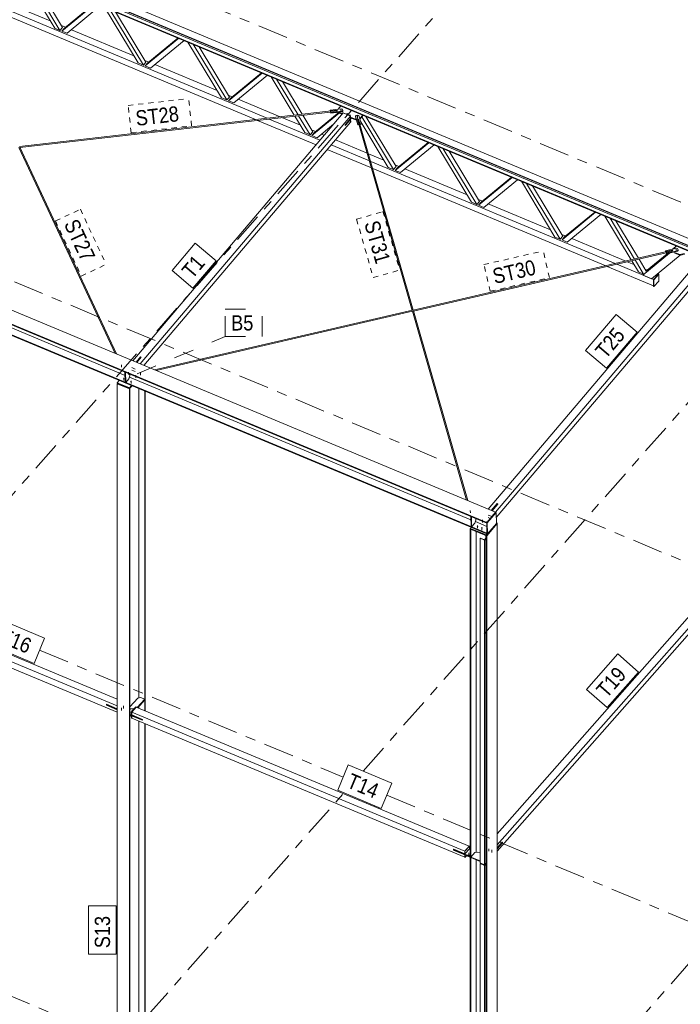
# Model space of a CAD drawing. Header units: millimetres. Extents: x -698 to 216, y -34 to 576.
# Tile 58 of 88: x -46 to 19, y 19 to 116. Entities that reach past the tile are written whole.
import ezdxf

# ---------------------------------------------------------------- set-up
doc = ezdxf.new("R2010")
doc.units = ezdxf.units.MM
for name, pattern in [('XKITLINE00', [0]), ('XKITLINE02', [4, 2, -2]), ('XKITLINE03', [6, 3, -1, 1, -1]), ('XKITLINE04', [3, 0.5, -0.5, 0.5, -0.5, 0.5, -0.5])]:
    doc.linetypes.add(name, pattern=pattern)
for name, color, linetype, lineweight in [('Element', 2, 'Continuous', 0), ('Spoina', 1, 'Continuous', 0), ('Znak elementu', 2, 'Continuous', 0), ('Śruba', 3, 'Continuous', 0)]:
    doc.layers.add(name, color=color, linetype=linetype, lineweight=lineweight)
doc.styles.add('ARIAL', font='ARIAL.TTF')

msp = doc.modelspace()

# ---------------------------------------------------------------- hatches: boundary and pattern name
at = {"layer": 'Śruba'}
for points in [[(-14.213, 106.67), (-14.224, 106.672), (-14.234, 106.675), (-14.243, 106.68), (-14.25, 106.686), (-14.256, 106.693), (-14.259, 106.701), (-14.261, 106.709), (-14.26, 106.717), (-14.257, 106.725), (-14.251, 106.732), (-14.244, 106.739), (-14.236, 106.744), (-14.226, 106.748), (-14.215, 106.751), (-14.203, 106.752), (-14.192, 106.751), (-14.181, 106.749), (-14.171, 106.746), (-14.162, 106.741), (-14.154, 106.735), (-14.149, 106.728), (-14.145, 106.72), (-14.144, 106.712), (-14.145, 106.704), (-14.148, 106.696), (-14.153, 106.689), (-14.16, 106.682), (-14.169, 106.677), (-14.179, 106.673), (-14.19, 106.67), (-14.201, 106.669)], [(-13.618, 106.301), (-13.629, 106.303), (-13.639, 106.307), (-13.648, 106.312), (-13.655, 106.318), (-13.661, 106.325), (-13.664, 106.333), (-13.666, 106.341), (-13.665, 106.349), (-13.661, 106.356), (-13.656, 106.364), (-13.649, 106.37), (-13.64, 106.375), (-13.63, 106.379), (-13.62, 106.382), (-13.608, 106.383), (-13.597, 106.383), (-13.586, 106.381), (-13.576, 106.377), (-13.567, 106.372), (-13.559, 106.366), (-13.554, 106.359), (-13.55, 106.351), (-13.549, 106.343), (-13.55, 106.335), (-13.553, 106.327), (-13.558, 106.32), (-13.565, 106.314), (-13.574, 106.308), (-13.584, 106.304), (-13.595, 106.302), (-13.606, 106.301)], [(-13.333, 106.182), (-13.344, 106.184), (-13.354, 106.188), (-13.363, 106.193), (-13.37, 106.199), (-13.376, 106.206), (-13.379, 106.213), (-13.381, 106.222), (-13.38, 106.23), (-13.377, 106.237), (-13.371, 106.245), (-13.364, 106.251), (-13.355, 106.256), (-13.345, 106.26), (-13.335, 106.263), (-13.323, 106.264), (-13.312, 106.264), (-13.301, 106.261), (-13.291, 106.258), (-13.282, 106.253), (-13.274, 106.247), (-13.269, 106.24), (-13.265, 106.232), (-13.264, 106.224), (-13.265, 106.216), (-13.268, 106.208), (-13.273, 106.201), (-13.28, 106.195), (-13.289, 106.189), (-13.299, 106.185), (-13.31, 106.183), (-13.321, 106.182)], [(-12.604, 106.034), (-12.615, 106.036), (-12.625, 106.04), (-12.634, 106.045), (-12.641, 106.051), (-12.647, 106.058), (-12.65, 106.065), (-12.652, 106.073), (-12.651, 106.081), (-12.648, 106.089), (-12.642, 106.097), (-12.635, 106.103), (-12.627, 106.108), (-12.617, 106.112), (-12.606, 106.115), (-12.594, 106.116), (-12.583, 106.115), (-12.572, 106.113), (-12.562, 106.11), (-12.553, 106.105), (-12.545, 106.099), (-12.54, 106.092), (-12.536, 106.084), (-12.535, 106.076), (-12.536, 106.068), (-12.539, 106.06), (-12.544, 106.053), (-12.552, 106.046), (-12.56, 106.041), (-12.57, 106.037), (-12.581, 106.034), (-12.592, 106.033)], [(18.76, 92.93), (18.749, 92.932), (18.739, 92.935), (18.73, 92.94), (18.722, 92.946), (18.717, 92.953), (18.713, 92.961), (18.712, 92.969), (18.713, 92.977), (18.716, 92.985), (18.721, 92.992), (18.729, 92.999), (18.737, 93.004), (18.747, 93.008), (18.758, 93.011), (18.769, 93.012), (18.781, 93.011), (18.792, 93.009), (18.802, 93.006), (18.811, 93.001), (18.818, 92.995), (18.824, 92.988), (18.827, 92.98), (18.829, 92.972), (18.828, 92.964), (18.825, 92.956), (18.819, 92.949), (18.812, 92.942), (18.804, 92.937), (18.794, 92.933), (18.783, 92.93), (18.771, 92.929)], [(-35.576, 80.239), (-35.583, 80.24), (-35.59, 80.241), (-35.597, 80.242), (-35.604, 80.244), (-35.61, 80.247), (-35.616, 80.25), (-35.622, 80.253), (-35.627, 80.257), (-35.631, 80.261), (-35.635, 80.265), (-35.638, 80.27), (-35.641, 80.275), (-35.643, 80.28), (-35.644, 80.285), (-35.645, 80.29), (-35.644, 80.295), (-35.643, 80.301), (-35.642, 80.306), (-35.639, 80.311), (-35.636, 80.315), (-35.633, 80.32), (-35.628, 80.324), (-35.624, 80.328), (-35.618, 80.332), (-35.612, 80.335), (-35.606, 80.338), (-35.599, 80.34), (-35.593, 80.342), (-35.585, 80.344), (-35.578, 80.345), (-35.571, 80.345), (-35.564, 80.345), (-35.556, 80.344), (-35.549, 80.343), (-35.542, 80.342), (-35.535, 80.34), (-35.529, 80.337), (-35.523, 80.334), (-35.517, 80.331), (-35.512, 80.327), (-35.508, 80.323), (-35.504, 80.319), (-35.501, 80.314), (-35.498, 80.309), (-35.496, 80.304), (-35.495, 80.299), (-35.495, 80.294), (-35.495, 80.289), (-35.496, 80.283), (-35.498, 80.278), (-35.5, 80.273), (-35.503, 80.269), (-35.507, 80.264), (-35.511, 80.26), (-35.516, 80.256), (-35.521, 80.252), (-35.527, 80.249), (-35.533, 80.246), (-35.54, 80.244), (-35.547, 80.242), (-35.554, 80.24), (-35.561, 80.239), (-35.568, 80.239)], [(-34.863, 79.941), (-34.871, 79.942), (-34.878, 79.943), (-34.885, 79.945), (-34.891, 79.947), (-34.898, 79.949), (-34.904, 79.952), (-34.909, 79.956), (-34.914, 79.959), (-34.919, 79.964), (-34.923, 79.968), (-34.926, 79.973), (-34.929, 79.977), (-34.931, 79.982), (-34.932, 79.987), (-34.932, 79.993), (-34.932, 79.998), (-34.931, 80.003), (-34.929, 80.008), (-34.927, 80.013), (-34.924, 80.018), (-34.92, 80.022), (-34.916, 80.027), (-34.911, 80.031), (-34.906, 80.034), (-34.9, 80.038), (-34.894, 80.04), (-34.887, 80.043), (-34.88, 80.045), (-34.873, 80.046), (-34.866, 80.047), (-34.858, 80.047), (-34.851, 80.047), (-34.844, 80.047), (-34.837, 80.046), (-34.83, 80.044), (-34.823, 80.042), (-34.817, 80.039), (-34.811, 80.037), (-34.805, 80.033), (-34.8, 80.029), (-34.796, 80.025), (-34.792, 80.021), (-34.788, 80.016), (-34.786, 80.011), (-34.784, 80.006), (-34.783, 80.001), (-34.782, 79.996), (-34.782, 79.991), (-34.783, 79.986), (-34.785, 79.981), (-34.787, 79.976), (-34.791, 79.971), (-34.794, 79.966), (-34.798, 79.962), (-34.803, 79.958), (-34.809, 79.955), (-34.815, 79.951), (-34.821, 79.948), (-34.827, 79.946), (-34.834, 79.944), (-34.841, 79.943), (-34.849, 79.942), (-34.856, 79.941)], [(-0.774, 65.702), (-0.781, 65.703), (-0.788, 65.704), (-0.795, 65.705), (-0.802, 65.707), (-0.808, 65.71), (-0.814, 65.713), (-0.82, 65.716), (-0.825, 65.72), (-0.829, 65.724), (-0.833, 65.728), (-0.836, 65.733), (-0.839, 65.738), (-0.841, 65.743), (-0.842, 65.748), (-0.843, 65.753), (-0.842, 65.758), (-0.841, 65.764), (-0.84, 65.769), (-0.837, 65.774), (-0.834, 65.778), (-0.831, 65.783), (-0.826, 65.787), (-0.822, 65.791), (-0.816, 65.795), (-0.81, 65.798), (-0.804, 65.801), (-0.797, 65.803), (-0.791, 65.805), (-0.783, 65.807), (-0.776, 65.808), (-0.769, 65.808), (-0.762, 65.808), (-0.754, 65.807), (-0.747, 65.806), (-0.74, 65.805), (-0.733, 65.803), (-0.727, 65.8), (-0.721, 65.797), (-0.716, 65.794), (-0.71, 65.79), (-0.706, 65.786), (-0.702, 65.782), (-0.699, 65.777), (-0.696, 65.772), (-0.694, 65.767), (-0.693, 65.762), (-0.693, 65.757), (-0.693, 65.751), (-0.694, 65.746), (-0.696, 65.741), (-0.698, 65.736), (-0.701, 65.731), (-0.705, 65.727), (-0.709, 65.723), (-0.714, 65.719), (-0.719, 65.715), (-0.725, 65.712), (-0.731, 65.709), (-0.738, 65.707), (-0.745, 65.705), (-0.752, 65.703), (-0.759, 65.702), (-0.766, 65.702)], [(-0.346, 65.523), (-0.354, 65.524), (-0.361, 65.525), (-0.368, 65.527), (-0.374, 65.529), (-0.381, 65.531), (-0.387, 65.534), (-0.392, 65.538), (-0.397, 65.541), (-0.402, 65.546), (-0.406, 65.55), (-0.409, 65.555), (-0.412, 65.559), (-0.414, 65.564), (-0.415, 65.57), (-0.415, 65.575), (-0.415, 65.58), (-0.414, 65.585), (-0.412, 65.59), (-0.41, 65.595), (-0.407, 65.6), (-0.403, 65.604), (-0.399, 65.609), (-0.394, 65.613), (-0.389, 65.616), (-0.383, 65.62), (-0.377, 65.622), (-0.37, 65.625), (-0.363, 65.627), (-0.356, 65.628), (-0.349, 65.629), (-0.341, 65.629), (-0.334, 65.629), (-0.327, 65.629), (-0.32, 65.628), (-0.313, 65.626), (-0.306, 65.624), (-0.3, 65.621), (-0.294, 65.619), (-0.288, 65.615), (-0.283, 65.611), (-0.279, 65.607), (-0.275, 65.603), (-0.271, 65.598), (-0.269, 65.593), (-0.267, 65.588), (-0.266, 65.583), (-0.265, 65.578), (-0.265, 65.573), (-0.266, 65.568), (-0.268, 65.563), (-0.27, 65.558), (-0.274, 65.553), (-0.277, 65.548), (-0.281, 65.544), (-0.286, 65.54), (-0.292, 65.537), (-0.298, 65.533), (-0.304, 65.53), (-0.31, 65.528), (-0.317, 65.526), (-0.324, 65.525), (-0.332, 65.524), (-0.339, 65.523)], [(-34.946, 47.412), (-34.957, 47.415), (-34.967, 47.418), (-34.976, 47.423), (-34.983, 47.429), (-34.988, 47.436), (-34.992, 47.444), (-34.993, 47.452), (-34.992, 47.46), (-34.988, 47.467), (-34.983, 47.474), (-34.976, 47.48), (-34.967, 47.485), (-34.957, 47.489), (-34.946, 47.491), (-34.934, 47.492), (-34.923, 47.491), (-34.912, 47.489), (-34.902, 47.485), (-34.893, 47.48), (-34.886, 47.474), (-34.881, 47.467), (-34.877, 47.46), (-34.876, 47.452), (-34.877, 47.444), (-34.881, 47.436), (-34.886, 47.429), (-34.893, 47.423), (-34.902, 47.418), (-34.912, 47.415), (-34.923, 47.412), (-34.934, 47.412)], [(-34.773, 47.608), (-34.784, 47.611), (-34.794, 47.614), (-34.803, 47.619), (-34.81, 47.626), (-34.815, 47.632), (-34.819, 47.64), (-34.82, 47.648), (-34.819, 47.656), (-34.815, 47.663), (-34.81, 47.67), (-34.803, 47.676), (-34.794, 47.681), (-34.784, 47.685), (-34.773, 47.687), (-34.762, 47.688), (-34.75, 47.687), (-34.739, 47.685), (-34.729, 47.681), (-34.72, 47.676), (-34.713, 47.67), (-34.708, 47.663), (-34.704, 47.656), (-34.703, 47.648), (-34.704, 47.64), (-34.708, 47.632), (-34.713, 47.626), (-34.72, 47.619), (-34.729, 47.614), (-34.739, 47.611), (-34.75, 47.608), (-34.762, 47.608)], [(-1.64, 33.5), (-1.651, 33.503), (-1.661, 33.506), (-1.67, 33.511), (-1.677, 33.517), (-1.682, 33.524), (-1.686, 33.532), (-1.687, 33.54), (-1.686, 33.548), (-1.682, 33.555), (-1.677, 33.562), (-1.67, 33.568), (-1.661, 33.573), (-1.651, 33.577), (-1.64, 33.579), (-1.629, 33.58), (-1.617, 33.579), (-1.606, 33.577), (-1.596, 33.573), (-1.587, 33.568), (-1.58, 33.562), (-1.575, 33.555), (-1.571, 33.548), (-1.57, 33.54), (-1.571, 33.532), (-1.575, 33.524), (-1.58, 33.517), (-1.587, 33.511), (-1.596, 33.506), (-1.606, 33.503), (-1.617, 33.5), (-1.629, 33.5)]]:
    msp.add_hatch(color=256, dxfattribs=at).paths.add_polyline_path(points, flags=17)

# ---------------------------------------------------------------- linework, layer by layer
at = {"layer": 'Element', "linetype": 'XKITLINE00', "lineweight": 0}
for p, q in [((22.411, 92.374), (-55.771, 125.031)), ((-55.339, 125.54), (22.843, 92.883)), ((22.412, 92.327), (-55.77, 124.984)), ((22.423, 91.856), (-55.759, 124.513)), ((22.424, 91.809), (-55.758, 124.466)), ((-55.554, 124.755), (22.415, 92.187)), ((-42.366, 114.769), (-45.675, 120.254)), ((-41.848, 114.553), (-45.157, 120.038)), ((-44.573, 119.794), (-41.589, 114.847)), ((-51.05, 118.262), (-21.464, 105.904)), ((-51.05, 117.658), (-22.601, 105.774)), ((-48.928, 118.047), (-42.799, 115.486)), ((-41.676, 114.481), (-38.367, 117.201)), ((-41.417, 114.775), (-38.432, 117.229)), ((-37.849, 116.985), (-41.158, 114.265)), ((-34.164, 111.343), (-37.473, 116.828)), ((-33.646, 111.127), (-36.955, 116.611)), ((-36.371, 116.367), (-33.387, 111.421)), ((-41.848, 114.553), (-42.366, 114.769)), ((-41.589, 114.847), (-41.848, 114.553)), ((-41.697, 115.026), (-41.309, 114.864)), ((-41.676, 114.481), (-41.417, 114.775)), ((-41.158, 114.265), (-41.676, 114.481)), ((-40.725, 114.62), (-34.597, 112.06)), ((-33.474, 111.055), (-30.165, 113.775)), ((-33.214, 111.349), (-30.23, 113.803)), ((-29.647, 113.559), (-32.956, 110.839)), ((-25.962, 107.917), (-29.27, 113.402)), ((-25.444, 107.701), (-28.753, 113.185)), ((-28.168, 112.941), (-25.184, 107.995)), ((-33.494, 111.6), (-33.106, 111.438)), ((-33.646, 111.127), (-34.164, 111.343)), ((-33.387, 111.421), (-33.646, 111.127)), ((-33.474, 111.055), (-33.214, 111.349)), ((-32.956, 110.839), (-33.474, 111.055)), ((-32.523, 111.194), (-26.394, 108.634)), ((-25.271, 107.629), (-21.963, 110.349)), ((-25.012, 107.923), (-22.028, 110.376)), ((-21.445, 110.133), (-24.753, 107.412)), ((-18.795, 106.208), (-21.068, 109.976)), ((-18.433, 106.249), (-20.55, 109.759)), ((-18.024, 106.296), (-19.966, 109.515)), ((-25.444, 107.701), (-25.962, 107.917)), ((-25.184, 107.995), (-25.444, 107.701)), ((-25.292, 108.174), (-24.904, 108.012)), ((-25.271, 107.629), (-25.012, 107.923)), ((-24.753, 107.412), (-25.271, 107.629)), ((-24.321, 107.768), (-20.202, 106.048)), ((-45.833, 103.127), (-14.578, 106.688)), ((-15.258, 106.715), (-14.145, 106.842)), ((-15.257, 106.656), (-15.258, 106.715)), ((-15.24, 106.628), (-15.258, 106.715)), ((-15.248, 106.612), (-15.257, 106.656)), ((-14.581, 106.703), (-15.24, 106.628)), ((-15.24, 106.613), (-15.24, 106.628)), ((-15.226, 106.558), (-14.566, 106.633)), ((-14.095, 106.598), (-15.208, 106.471)), ((-14.58, 106.688), (-14.581, 106.703)), ((-14.576, 106.682), (-14.581, 106.703)), ((-14.574, 106.675), (-14.578, 106.688)), ((-14.568, 106.64), (-14.574, 106.675)), ((-14.566, 106.633), (-14.57, 106.654)), ((-14.568, 106.633), (-14.568, 106.64)), ((-14.468, 106.805), (-14.209, 107.111)), ((-14.145, 106.842), (-14.051, 106.793)), ((-14.024, 106.665), (-14.095, 106.598)), ((-14.093, 106.539), (-14.095, 106.598)), ((-14.093, 106.539), (-14.023, 106.606)), ((-14.051, 106.793), (-14.024, 106.665)), ((-14.023, 106.606), (-14.024, 106.665)), ((-45.786, 103.032), (-15.225, 106.514)), ((-34.682, 82.04), (-13.994, 106.421)), ((-33.969, 81.742), (-13.281, 106.123)), ((-22.412, 105.695), (-16.651, 103.289)), ((-21.275, 105.825), (-16.273, 103.735)), ((-20.013, 105.969), (-18.192, 105.208)), ((-17.759, 104.491), (-18.738, 106.114)), ((-17.241, 104.275), (-18.376, 106.155)), ((-16.982, 104.569), (-17.967, 106.202)), ((-17.069, 104.203), (-14.361, 106.429)), ((-16.81, 104.497), (-14.383, 106.492)), ((-15.225, 106.499), (-15.226, 106.558)), ((-15.208, 106.471), (-15.226, 106.558)), ((-15.207, 106.412), (-15.225, 106.499)), ((-15.207, 106.412), (-15.208, 106.471)), ((-14.093, 106.539), (-15.207, 106.412)), ((-14.387, 106.505), (-14.355, 106.412)), ((-14.356, 106.482), (-14.365, 106.508)), ((-14.355, 106.412), (-14.356, 106.482)), ((-14.356, 106.482), (-14.05, 106.354)), ((-14.355, 106.412), (-14.094, 106.303)), ((-13.977, 106.441), (-13.994, 106.421)), ((-13.281, 106.123), (-13.994, 106.421)), ((-13.994, 106.421), (-13.281, 106.123)), ((-13.264, 106.144), (-13.977, 106.441)), ((-13.275, 105.864), (-13.794, 105.253)), ((-13.793, 105.205), (-13.184, 105.923)), ((-13.792, 105.183), (-13.274, 105.794)), ((-13.288, 105.8), (-13.274, 105.794)), ((-13.288, 105.8), (-13.274, 105.794)), ((-13.264, 106.144), (-13.281, 106.123)), ((-13.275, 105.864), (-13.281, 106.123)), ((-13.281, 106.123), (-13.275, 105.864)), ((-13.275, 105.864), (-13.258, 105.885)), ((-13.274, 105.794), (-13.257, 105.814)), ((-13.274, 105.794), (-13.268, 105.535)), ((-13.274, 105.794), (-13.268, 105.535)), ((-13.271, 105.82), (-13.257, 105.814)), ((-13.258, 105.885), (-13.264, 106.144)), ((-13.261, 106.025), (-12.789, 105.828)), ((-13.26, 105.954), (-12.787, 105.757)), ((-13.259, 105.907), (-13.229, 105.941)), ((-13.257, 105.814), (-13.251, 105.555)), ((-12.789, 105.828), (-12.721, 105.84)), ((-12.787, 105.757), (-12.789, 105.828)), ((-12.787, 105.757), (-12.702, 105.773)), ((-12.781, 106.106), (-12.716, 106.176)), ((-12.78, 106.047), (-12.781, 106.106)), ((-12.559, 105.328), (-12.781, 106.106)), ((-12.78, 106.047), (-12.557, 105.269)), ((-12.716, 106.176), (-12.537, 106.204)), ((-12.568, 105.808), (-12.539, 105.812)), ((-12.568, 105.808), (-12.436, 105.347)), ((-12.553, 105.806), (-12.563, 105.788)), ((-12.518, 105.821), (-12.553, 105.806)), ((-12.537, 106.204), (-12.438, 106.159)), ((-12.484, 105.816), (-12.518, 105.821)), ((-12.5, 105.818), (-12.47, 105.823)), ((-12.47, 105.793), (-12.484, 105.816)), ((-12.47, 105.793), (-12.47, 105.823)), ((-12.338, 105.362), (-12.47, 105.823)), ((-7.096, 87.021), (-12.47, 105.793)), ((-12.438, 106.159), (-12.216, 105.381)), ((-12.366, 105.906), (-12.331, 105.912)), ((-12.347, 105.839), (-12.33, 105.842)), ((-12.331, 105.912), (-12.072, 106.218)), ((-12.33, 105.842), (-12.331, 105.912)), ((-12.33, 105.842), (-12.027, 106.199)), ((-9.039, 100.848), (-12.167, 106.033)), ((-11.764, 106.089), (-8.78, 101.143)), ((-13.268, 105.535), (-33.591, 81.584)), ((-17.09, 104.748), (-16.702, 104.586)), ((-14.926, 105.322), (-16.551, 103.986)), ((-13.794, 105.253), (-13.792, 105.183)), ((-13.268, 105.535), (-13.251, 105.555)), ((-12.436, 105.347), (-12.559, 105.328)), ((-12.557, 105.269), (-12.559, 105.328)), ((-12.557, 105.269), (-12.435, 105.288)), ((-12.435, 105.288), (-12.436, 105.347)), ((-7.192, 86.999), (-12.436, 105.318)), ((-12.216, 105.381), (-12.338, 105.362)), ((-12.338, 105.332), (-12.338, 105.362)), ((-12.33, 105.304), (-12.214, 105.322)), ((-9.557, 101.065), (-12.265, 105.554)), ((-12.214, 105.322), (-12.216, 105.381)), ((-17.241, 104.275), (-17.759, 104.491)), ((-16.982, 104.569), (-17.241, 104.275)), ((-17.069, 104.203), (-16.81, 104.497)), ((-16.551, 103.986), (-17.069, 104.203)), ((-16.118, 104.342), (-15.852, 104.231)), ((-14.761, 103.775), (-11.618, 102.462)), ((-36.404, 82.759), (-45.892, 103.035)), ((-36.273, 82.705), (-45.792, 103.045)), ((-15.56, 102.833), (-11.203, 101.013)), ((-15.181, 103.28), (-11.4, 101.7)), ((-8.867, 100.776), (-5.558, 103.497)), ((-8.607, 101.071), (-5.623, 103.524)), ((-5.04, 103.28), (-8.349, 100.56)), ((-1.355, 97.639), (-4.664, 103.123)), ((-0.837, 97.422), (-4.146, 102.907)), ((-11.502, 102.414), (-9.99, 101.782)), ((-3.561, 102.663), (-0.577, 97.717)), ((-11.284, 101.652), (12.766, 91.606)), ((-11.087, 100.965), (11.833, 91.391)), ((-9.039, 100.848), (-9.557, 101.065)), ((-8.78, 101.143), (-9.039, 100.848)), ((-8.888, 101.322), (-8.499, 101.159)), ((-8.867, 100.776), (-8.607, 101.071)), ((-7.916, 100.916), (-1.787, 98.356)), ((-8.349, 100.56), (-8.867, 100.776)), ((-0.664, 97.35), (2.644, 100.071)), ((-0.405, 97.645), (2.579, 100.098)), ((3.162, 99.854), (-0.147, 97.134)), ((-77.185, 99.794), (0.996, 67.137)), ((6.848, 94.212), (3.539, 99.697)), ((7.366, 93.996), (4.057, 99.481)), ((4.641, 99.237), (7.625, 94.29)), ((-78.049, 98.776), (0.132, 66.119)), ((-78.048, 98.717), (0.134, 66.06)), ((-0.685, 97.895), (-0.297, 97.733)), ((-77.085, 97.323), (0.157, 65.059)), ((-77.083, 97.264), (0.158, 65)), ((-76.662, 97.814), (-35.448, 80.599)), ((-0.837, 97.422), (-1.355, 97.639)), ((-0.577, 97.717), (-0.837, 97.422)), ((-0.664, 97.35), (-0.405, 97.645)), ((-0.147, 97.134), (-0.664, 97.35)), ((0.286, 97.49), (6.415, 94.93)), ((7.538, 93.924), (10.847, 96.645)), ((7.797, 94.219), (10.781, 96.672)), ((11.365, 96.428), (8.056, 93.708)), ((14.337, 91.969), (11.741, 96.271)), ((14.677, 92.047), (12.259, 96.055)), ((15.06, 92.136), (12.843, 95.811)), ((7.366, 93.996), (6.848, 94.212)), ((7.625, 94.29), (7.366, 93.996)), ((7.517, 94.469), (7.905, 94.307)), ((7.538, 93.924), (7.797, 94.219)), ((8.488, 94.064), (13.8, 91.845)), ((8.056, 93.708), (7.538, 93.924)), ((17.724, 92.859), (18.798, 93.107)), ((18.413, 93.018), (18.73, 93.278)), ((18.532, 93.045), (18.776, 93.333)), ((18.798, 93.107), (18.902, 93.069)), ((18.902, 93.069), (18.957, 92.946)), ((-7.103, 87.02), (18.402, 92.907)), ((-7.068, 86.925), (17.791, 92.663)), ((15.481, 90.472), (18.103, 92.628)), ((15.913, 90.963), (17.874, 92.575)), ((19.167, 92.432), (16.344, 90.111)), ((17.725, 92.8), (17.724, 92.859)), ((17.761, 92.774), (17.724, 92.859)), ((17.745, 92.755), (17.725, 92.8)), ((18.397, 92.921), (17.761, 92.774)), ((17.761, 92.759), (17.761, 92.774)), ((17.79, 92.707), (18.427, 92.854)), ((17.792, 92.648), (17.79, 92.707)), ((17.827, 92.623), (17.79, 92.707)), ((17.829, 92.564), (17.792, 92.648)), ((18.902, 92.871), (17.827, 92.623)), ((17.829, 92.564), (17.827, 92.623)), ((18.903, 92.812), (17.829, 92.564)), ((18.398, 92.906), (18.397, 92.921)), ((18.406, 92.901), (18.397, 92.921)), ((18.412, 92.894), (18.402, 92.907)), ((18.423, 92.86), (18.412, 92.894)), ((18.427, 92.854), (18.418, 92.874)), ((18.424, 92.853), (18.423, 92.86)), ((18.593, 92.741), (18.631, 92.634)), ((18.629, 92.704), (18.615, 92.746)), ((18.631, 92.634), (18.629, 92.704)), ((19.128, 92.496), (18.629, 92.704)), ((18.631, 92.634), (19.129, 92.425)), ((18.957, 92.946), (18.902, 92.871)), ((18.903, 92.812), (18.902, 92.871)), ((18.903, 92.812), (18.958, 92.887)), ((18.958, 92.887), (18.957, 92.946)), ((19.585, 92.581), (19.128, 92.496)), ((19.129, 92.425), (19.128, 92.496)), ((19.587, 92.51), (19.129, 92.425)), ((0.283, 67.435), (21.074, 91.939)), ((0.995, 67.138), (21.787, 91.641)), ((11.992, 91.325), (16.544, 89.423)), ((12.924, 91.54), (16.546, 90.027)), ((13.958, 91.779), (14.617, 91.503)), ((15.05, 90.786), (14.391, 91.879)), ((15.568, 90.57), (14.731, 91.957)), ((15.827, 90.864), (15.115, 92.046)), ((21.8, 91.052), (1.065, 66.615)), ((15.567, 90.57), (15.05, 90.786)), ((15.481, 90.472), (15.567, 90.57)), ((16.344, 90.111), (15.481, 90.472)), ((15.719, 91.043), (15.913, 90.962)), ((15.827, 90.865), (15.913, 90.963)), ((17.02, 90.564), (16.544, 90.024)), ((17.062, 90.546), (16.587, 90.007)), ((16.885, 90.556), (16.979, 90.517)), ((17.062, 90.546), (17.02, 90.564)), ((17.062, 89.881), (17.062, 90.546)), ((16.544, 89.359), (16.544, 90.024)), ((16.544, 90.024), (16.587, 90.007)), ((16.587, 89.342), (16.544, 89.359)), ((16.587, 90.007), (16.587, 89.342)), ((16.587, 89.342), (17.062, 89.881)), ((-32.545, 81.147), (-7.172, 87.004)), ((-32.386, 81.081), (-7.164, 86.903)), ((-1.845, 68.324), (-7.168, 86.917)), ((-1.73, 68.276), (-7.072, 86.938)), ((-34.368, 81.909), (-33.94, 82.414)), ((-33.94, 82.402), (-34.361, 81.906)), ((-34.283, 81.873), (-33.854, 82.378)), ((-33.94, 82.402), (-33.94, 82.414)), ((-33.94, 82.414), (-33.854, 82.378)), ((-33.862, 82.37), (-33.94, 82.402)), ((-35.433, 79.933), (-35.456, 80.926)), ((-35.399, 80.902), (-35.376, 79.909)), ((-35.069, 80.271), (-34.965, 80.545)), ((-34.965, 80.545), (-34.969, 80.722)), ((-36.205, 79.808), (-36.227, 79.782)), ((-36.227, 79.782), (-35.016, 79.277)), ((-36.227, 14.225), (-36.227, 79.782)), ((-36.012, 80.108), (-36.207, 79.879)), ((-36.207, 79.879), (-36.205, 79.808)), ((-36.207, 79.879), (-34.995, 79.373)), ((-36.205, 79.808), (-34.994, 79.303)), ((-35.433, 79.933), (-35.376, 79.909)), ((-35.376, 79.909), (-35.069, 80.271)), ((-35.013, 80.417), (-1.423, 66.386)), ((-34.995, 79.373), (-34.801, 79.603)), ((-34.755, 79.584), (-34.994, 79.303)), ((-34.961, 79.341), (-35.016, 79.277)), ((-35.016, 79.277), (-35.016, 13.72)), ((-34.994, 79.303), (-34.995, 79.373)), ((-34.961, 13.782), (-34.961, 79.341)), ((-34.091, 48.862), (-34.091, 79.306)), ((-33.514, 47.6), (-33.514, 79.065)), ((-33.459, 47.577), (-33.459, 79.042)), ((1.158, 67.986), (0.584, 67.309)), ((1.229, 67.956), (0.655, 67.28)), ((0.674, 67.272), (1.23, 67.927)), ((1.229, 67.956), (1.158, 67.986)), ((1.23, 67.927), (1.229, 67.956)), ((0.132, 66.119), (0.996, 67.137)), ((0.133, 66.101), (0.997, 67.119)), ((1.054, 67.096), (0.19, 66.077)), ((0.996, 67.137), (0.997, 67.119)), ((0.997, 67.119), (1.054, 67.096)), ((1.079, 66.012), (1.054, 67.096)), ((-1.407, 65.72), (-1.43, 66.713)), ((-1.373, 66.689), (-1.35, 65.697)), ((-1.35, 65.697), (-1.044, 66.058)), ((-1.044, 66.058), (-0.939, 66.333)), ((-0.988, 66.204), (0.141, 65.733)), ((-0.939, 66.333), (-0.943, 66.51)), ((1.131, 66.04), (0.094, 64.818)), ((1.167, 66.026), (0.13, 64.803)), ((0.134, 66.06), (0.132, 66.119)), ((0.158, 65.018), (0.133, 66.101)), ((0.19, 66.077), (0.133, 66.101)), ((0.215, 64.994), (0.19, 66.077)), ((1.079, 66.012), (0.215, 64.994)), ((1.076, 66.133), (1.13, 66.111)), ((1.078, 66.05), (1.13, 66.111)), ((1.13, 66.111), (1.131, 66.04)), ((1.131, 66.041), (1.167, 66.026)), ((1.167, 66.026), (1.167, 0.417)), ((-77.14, 65.152), (-36.227, 48.062)), ((-36.227, 48.733), (-76.708, 65.642)), ((-1.474, 65.528), (-1.509, 65.488)), ((-1.509, 65.488), (-1.423, 65.452)), ((-1.509, 65.488), (-1.509, -0.075)), ((-1.475, 65.544), (-1.388, 65.646)), ((-1.475, 65.544), (-1.473, 65.473)), ((-1.475, 65.544), (0.093, 64.889)), ((-1.473, 65.473), (0.094, 64.818)), ((-1.423, 65.452), (-1.423, 65.452)), ((-1.423, -0.111), (-1.423, 65.452)), ((-1.407, 65.72), (-1.35, 65.697)), ((-0.921, 33.656), (-0.921, 65.242)), ((0.093, 64.889), (0.19, 65.004)), ((0.158, 65), (0.157, 65.059)), ((0.215, 64.994), (0.158, 65.018)), ((0.169, 65.013), (0.158, 65)), ((-36.227, 47.458), (-77.14, 64.547)), ((-0.513, 64.562), (-0.496, 64.581)), ((-0.513, 32.611), (-0.513, 64.562)), ((-0.085, 64.383), (-0.513, 64.562)), ((-0.496, 64.581), (-0.097, 64.415)), ((-0.097, 64.415), (0.044, 64.575)), ((-0.085, 64.383), (0.044, 64.53)), ((-0.085, 32.432), (-0.085, 64.383)), ((0.044, 64.839), (0.044, 64.839)), ((0.044, 64.839), (0.13, 64.803)), ((0.044, -0.724), (0.044, 64.839)), ((0.094, 64.818), (0.093, 64.889)), ((0.13, 64.803), (0.13, -0.76)), ((21.342, 58.376), (1.167, 35.49)), ((1.167, 34.385), (22.055, 58.079)), ((22.055, 57.474), (1.167, 33.78)), ((-34.961, 47.981), (-34.199, 48.844)), ((-34.24, 47.903), (-33.514, 48.726)), ((-34.201, 47.887), (-33.514, 48.665)), ((-34.199, 48.844), (-33.913, 48.892)), ((-33.913, 48.892), (-33.514, 48.726)), ((-33.514, 48.665), (-33.514, 48.726)), ((-37.287, 48.2), (-37.266, 48.224)), ((-37.287, 48.139), (-37.287, 48.2)), ((-37.287, 48.2), (-36.227, 47.757)), ((-36.227, 47.696), (-37.287, 48.139)), ((-37.266, 48.224), (-36.227, 47.79)), ((-34.961, 47.698), (-34.896, 47.771)), ((-34.896, 47.771), (-34.61, 47.82)), ((-34.815, 47.472), (-34.383, 47.963)), ((-34.786, 47.461), (-34.354, 47.951)), ((-34.786, 47.461), (-34.354, 47.951)), ((-34.61, 47.82), (-34.536, 47.789)), ((-34.383, 47.963), (-34.354, 47.951)), ((-34.354, 47.951), (-1.604, 34.271)), ((-34.091, 47.841), (-34.091, 48.011)), ((-33.739, 46.718), (-34.961, 47.228)), ((-33.739, 46.657), (-34.961, 47.167)), ((-34.961, 47.085), (-34.908, 47.145)), ((-34.961, 47.024), (-34.869, 47.129)), ((-34.961, 47.024), (-34.961, 47.085)), ((-34.815, 47.472), (-34.815, 47.2)), ((-34.815, 47.472), (-34.786, 47.461)), ((-34.815, 47.2), (-34.786, 47.189)), ((-34.815, 47.106), (-34.815, 46.868)), ((-34.815, 46.868), (-34.786, 46.856)), ((-34.786, 47.189), (-34.786, 47.461)), ((-34.786, 47.461), (-2.036, 33.781)), ((-34.786, 47.189), (-34.786, 47.461)), ((-33.718, 46.742), (-34.786, 47.189)), ((-34.786, 47.095), (-34.786, 46.856)), ((-34.786, 46.856), (-34.786, 47.095)), ((-34.786, 46.856), (-2.036, 33.176)), ((-34.091, 15.664), (-34.091, 46.566)), ((-33.718, 46.742), (-33.739, 46.718)), ((-33.739, 46.657), (-33.739, 46.718)), ((-33.718, 46.682), (-33.739, 46.657)), ((-33.718, 46.682), (-33.718, 46.742)), ((-33.514, 15.423), (-33.514, 46.325)), ((-33.459, 15.485), (-33.459, 46.302)), ((-3.126, 33.93), (-3.105, 33.955)), ((-3.126, 33.87), (-3.126, 33.93)), ((-1.78, 33.368), (-3.126, 33.93)), ((-3.105, 33.955), (-2.036, 33.509)), ((-2.036, 33.781), (-1.604, 34.271)), ((-1.604, 34.271), (-2.036, 33.781)), ((-1.575, 34.259), (-2.008, 33.769)), ((-1.575, 33.987), (-2.008, 33.497)), ((-1.575, 34.259), (-1.604, 34.271)), ((-1.575, 33.987), (-1.575, 34.259)), ((-1.575, 34.021), (-1.509, 33.993)), ((1.167, 34.113), (1.661, 34.673)), ((1.167, 34.057), (1.697, 34.658)), ((1.167, 33.997), (1.697, 34.598)), ((1.697, 34.658), (1.661, 34.673)), ((1.697, 34.598), (1.697, 34.658)), ((-1.78, 33.308), (-3.126, 33.87)), ((-2.036, 33.509), (-2.036, 33.781)), ((-2.036, 33.781), (-2.008, 33.769)), ((-2.036, 33.781), (-2.036, 33.509)), ((-2.008, 33.497), (-2.036, 33.509)), ((-2.036, 33.176), (-2.036, 33.415)), ((-2.036, 33.176), (-2.036, 33.415)), ((-2.008, 33.164), (-2.036, 33.176)), ((-2.008, 33.769), (-2.008, 33.497)), ((-2.008, 33.403), (-2.008, 33.164)), ((-2.008, 33.164), (-1.871, 33.319)), ((-1.936, 33.346), (-1.936, 33.373)), ((-1.509, 33.168), (-1.936, 33.346)), ((-1.78, 33.368), (-1.509, 33.414)), ((-1.78, 33.308), (-1.78, 33.368)), ((-1.509, 33.353), (-1.78, 33.308)), ((-1.509, 33.228), (-1.723, 33.317)), ((-1.509, 33.168), (-1.509, 33.228)), ((-1.419, 33.192), (-1.025, 33.638)), ((-1.419, 33.132), (-1.419, 33.192)), ((-0.513, 32.814), (-1.419, 33.192)), ((-1.419, 33.132), (-0.513, 32.753)), ((-1.025, 33.638), (-0.739, 33.686)), ((-0.739, 33.686), (-0.513, 33.592)), ((-0.921, 0.459), (-0.921, 32.924)), ((-0.085, 32.432), (-0.513, 32.611)), ((-0.513, 32.55), (-0.496, 32.57)), ((-0.513, 2.149), (-0.513, 32.55)), ((-0.085, 32.372), (-0.513, 32.55)), ((-0.496, 32.57), (-0.097, 32.403)), ((-0.097, 32.403), (0.017, 32.532)), ((0.044, 32.579), (-0.085, 32.432)), ((-0.085, 32.372), (0.044, 32.519)), ((-0.085, 1.97), (-0.085, 32.372)), ((0.006, 32.536), (0.042, 32.521)), ((0.042, 32.521), (0.042, 32.576)), ((0.042, 32.521), (0.044, 32.524))]:
    msp.add_line(p, q, dxfattribs=at)
at = {"layer": 'Spoina', "linetype": 'XKITLINE03', "lineweight": 0}
for p, q in [((-87.878, 21.945), (112.715, 249.492)), ((-9.511, -10.789), (191.081, 216.758)), ((-38.912, 121.933), (83.762, 70.691)), ((-85.084, 105.993), (61.066, 44.945)), ((-12.017, 41.655), (27.881, 86.915)), ((-141.735, 59.203), (15.673, -6.547)), ((-43.86, 53.547), (-13.987, 41.069)), ((-45.132, 4.09), (-13.902, 39.517)), ((-9.699, 39.278), (38.37, 19.199))]:
    msp.add_line(p, q, dxfattribs=at)
at = {"layer": 'Znak elementu', "linetype": 'XKITLINE04', "lineweight": 0}
for p, q in [((-35.146, 107.163), (-29.203, 107.84)), ((-28.897, 105.157), (-29.203, 107.84)), ((-34.84, 104.48), (-35.146, 107.163)), ((-34.84, 104.48), (-28.897, 105.157)), ((-42.289, 95.796), (-39.843, 96.94)), ((-39.843, 96.94), (-37.308, 91.523)), ((-12.672, 95.972), (-10.077, 96.715)), ((-12.672, 95.972), (-11.026, 90.221)), ((-10.077, 96.715), (-8.431, 90.964)), ((-42.289, 95.796), (-39.754, 90.378)), ((-0.138, 91.501), (5.69, 92.846)), ((6.297, 90.216), (5.69, 92.846)), ((-39.754, 90.378), (-37.308, 91.523)), ((0.469, 88.87), (-0.138, 91.501)), ((-11.026, 90.221), (-8.431, 90.964)), ((0.469, 88.87), (6.297, 90.216))]:
    msp.add_line(p, q, dxfattribs=at)
at = {"layer": 'Znak elementu', "linetype": 'XKITLINE00', "lineweight": 0}
for p, q in [((-30.825, 90.913), (-28.538, 93.608)), ((-26.48, 91.861), (-28.538, 93.608)), ((-28.766, 89.166), (-26.48, 91.861)), ((-28.766, 89.166), (-30.825, 90.913)), ((9.851, 83.04), (12.858, 86.583)), ((14.916, 84.836), (12.858, 86.583)), ((11.91, 81.293), (14.916, 84.836)), ((11.91, 81.293), (9.851, 83.04)), ((-47.647, 56.538), (-43.359, 54.747)), ((-44.4, 52.255), (-43.359, 54.747)), ((-48.688, 54.046), (-44.4, 52.255)), ((9.953, 49.691), (13.026, 53.177)), ((15.051, 51.391), (13.026, 53.177)), ((11.978, 47.905), (15.051, 51.391)), ((11.978, 47.905), (9.953, 49.691)), ((-14.527, 39.777), (-13.486, 42.269)), ((-13.486, 42.269), (-9.198, 40.478)), ((-14.527, 39.777), (-10.239, 37.986)), ((-10.239, 37.986), (-9.198, 40.478)), ((-39.027, 23.625), (-39.027, 28.385)), ((-36.327, 28.385), (-39.027, 28.385)), ((-36.327, 23.625), (-36.327, 28.385)), ((-36.327, 23.625), (-39.027, 23.625))]:
    msp.add_line(p, q, dxfattribs=at)
at = {"layer": 'Znak elementu', "linetype": 'XKITLINE02', "lineweight": 0}
for p, q in [((-25.606, 87.113), (-21.959, 87.113)), ((-25.606, 84.413), (-25.606, 87.113)), ((-21.959, 84.413), (-21.959, 87.113)), ((-34.266, 80.763), (-25.606, 84.413)), ((-25.606, 84.413), (-21.959, 84.413))]:
    msp.add_line(p, q, dxfattribs=at)
at = {"layer": 'Śruba', "linetype": 'XKITLINE00', "lineweight": 0}
for p, q in [((-14.204, 106.763), (-14.198, 106.528)), ((-13.603, 106.139), (-13.609, 106.404)), ((-13.318, 106.02), (-13.324, 106.285)), ((-12.595, 106.128), (-12.589, 105.892)), ((18.769, 93.023), (18.775, 92.788)), ((-35.571, 80.36), (-35.565, 80.095)), ((-34.859, 80.062), (-34.853, 79.797)), ((-0.769, 65.823), (-0.763, 65.558)), ((-0.342, 65.644), (-0.336, 65.379)), ((-34.934, 47.512), (-34.934, 47.27)), ((-34.762, 47.708), (-34.762, 47.467)), ((-1.629, 33.6), (-1.629, 33.358))]:
    msp.add_line(p, q, dxfattribs=at)
at = {"layer": 'Śruba', "linetype": 'XKITLINE02', "lineweight": 0}
for p, q in [((-35.792, 81.649), (-35.787, 81.414)), ((-35.096, 80.92), (-35.09, 80.655)), ((-34.784, 81.357), (-34.463, 81.223)), ((-34.779, 81.122), (-34.458, 80.988)), ((-34.383, 80.622), (-34.377, 80.357)), ((-33.925, 80.866), (-33.92, 80.631)), ((-1.482, 67.315), (-1.477, 67.08)), ((-0.294, 66.383), (-0.288, 66.118)), ((0.134, 66.204), (0.14, 65.939)), ((0.275, 66.847), (0.56, 66.728)), ((0.28, 66.611), (0.565, 66.492)), ((-35.789, 47.869), (-35.789, 47.627)), ((-35.616, 48.065), (-35.616, 47.824)), ((0.346, 34.015), (0.346, 33.773)), ((-1.456, 33.796), (-1.456, 33.554)), ((0.631, 33.896), (0.631, 33.654))]:
    msp.add_line(p, q, dxfattribs=at)

# ---------------------------------------------------------------- texts
at = {"layer": 'Znak elementu', "style": 'ARIAL', "width": 0.85}
for s, rotation, p in [('ST28', 6.50307, (-34.312, 105.144)), ('ST27', -64.92185, (-41.491, 95.507)), ('ST31', -74.02615, (-11.93, 95.56)), ('T1', 49.6869, (-28.836, 90.012)), ('ST30', 13.00041, (0.919, 89.59)), ('T25', 49.6869, (11.841, 82.138)), ('T16', -22.67194, (-47.903, 54.369)), ('T19', 48.60401, (11.925, 48.752)), ('T14', -22.67194, (-13.742, 40.1)), ('S13', 90.00021, (-36.927, 24.225))]:
    msp.add_text(s, height=1.5, rotation=rotation, dxfattribs=at).set_placement(p)
msp.add_text('B5', height=1.5, dxfattribs=at).set_placement((-25.006, 85.013))

doc.saveas('drawing.dxf')
